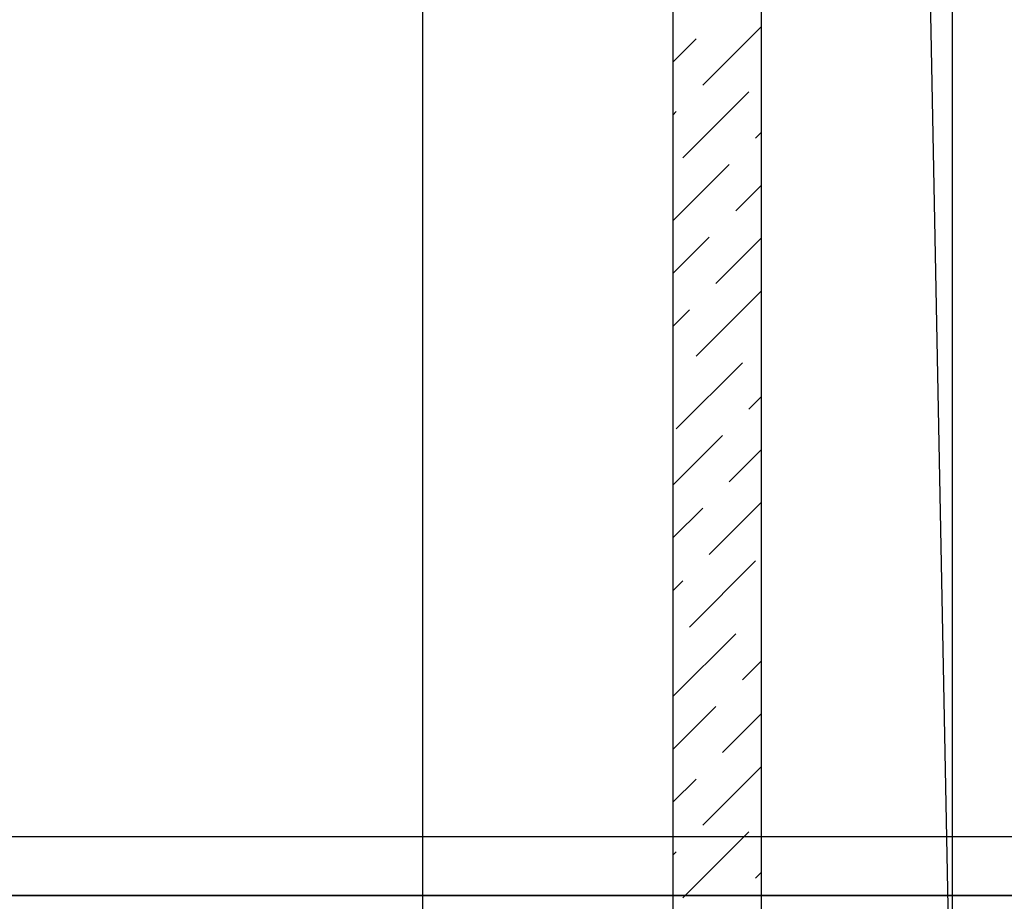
# Model space of a CAD drawing. Header units: millimetres. Extents: x 373037 to 682063, y 76092 to 274210.
# Tile 87 of 256: x 661434 to 662271, y 250027 to 250776. Entities that reach past the tile are written whole.
import ezdxf

# ---------------------------------------------------------------- set-up
doc = ezdxf.new("R2010")
doc.units = ezdxf.units.MM
doc.header["$LTSCALE"] = 100
for name, pattern in [('CK_ČERCHOVANÁ 50', [6, 3, -1.5, 0, -1.5]), ('ČERCHOVANÁ', [25.4, 12.7, -6.35, 0, -6.35]), ('ČÁRKOVANÁ01-01', [2, 1, -1])]:
    doc.linetypes.add(name, pattern=pattern)
doc.layers.add('PUDORYS', color=253, linetype='CONTINUOUS')

msp = doc.modelspace()

# ---------------------------------------------------------------- linework, layer by layer
at = {"layer": 'PUDORYS', "color": 252, "linetype": 'ČERCHOVANÁ', "ltscale": 15, "true_color": 0x939598}
msp.add_line((662026.64, 274209.56), (662026.64, 249134.92), dxfattribs=at)
at = {"layer": 'PUDORYS', "color": 252, "linetype": 'ČÁRKOVANÁ01-01', "ltscale": 200, "true_color": 0x939598}
msp.add_line((662226.64, 249832.15), (661776.64, 273032.15), dxfattribs=at)
at = {"layer": 'PUDORYS', "color": 252, "linetype": 'CK_ČERCHOVANÁ 50', "ltscale": 50, "true_color": 0x939598}
for p, q in [((661776.64, 249832.15), (661776.64, 273032.15)), ((662226.64, 249832.15), (662226.64, 273032.15)), ((662226.64, 249832.15), (662226.64, 251532.15))]:
    msp.add_line(p, q, dxfattribs=at)
at = {"layer": 'PUDORYS', "color": 252, "ltscale": 20, "true_color": 0x939598}
for p, q in [((661776.64, 250032.15), (661776.64, 272832.15)), ((661989.14, 250032.15), (655476.64, 250032.15)), ((668289.14, 250032.15), (662064.14, 250032.15))]:
    msp.add_line(p, q, dxfattribs=at)
at = {"layer": 'PUDORYS', "color": 252, "true_color": 0x939598}
for p, q in [((661989.14, 251532.15), (661989.14, 249832.15)), ((662064.14, 251532.15), (662064.14, 249832.15))]:
    msp.add_line(p, q, dxfattribs=at)
at = {"layer": 'PUDORYS', "color": 252, "linetype": 'Continuous', "ltscale": 5, "true_color": 0x939598}
for p, q in [((662014.49, 250720.51), (662064.14, 250770.15)), ((661989.14, 250740.06), (662008.88, 250759.8)), ((661997.65, 250658.77), (662053.78, 250714.9)), ((661989.14, 250695.15), (661992.04, 250698.06)), ((662059.39, 250675.61), (662064.14, 250680.35)), ((661989.14, 250605.35), (662036.94, 250653.16)), ((662042.56, 250613.87), (662064.14, 250635.45)), ((661989.14, 250560.45), (662020.1, 250591.42)), ((662025.72, 250552.13), (662064.14, 250590.55)), ((662008.88, 250490.39), (662064.14, 250545.65)), ((661989.14, 250515.55), (662003.27, 250529.68)), ((661992.04, 250428.65), (662048.17, 250484.78)), ((662053.78, 250445.49), (662064.14, 250455.85)), ((661989.14, 250380.85), (662031.33, 250423.04)), ((662036.94, 250383.75), (662064.14, 250410.94)), ((662020.1, 250322.01), (662064.14, 250366.04)), ((661989.14, 250335.94), (662014.49, 250361.3)), ((662003.27, 250260.27), (662059.39, 250316.4)), ((661989.14, 250291.04), (661997.65, 250299.56)), ((661989.14, 250201.24), (662042.56, 250254.66)), ((662048.17, 250215.37), (662064.14, 250231.34)), ((661989.14, 250156.34), (662025.72, 250192.92)), ((662031.33, 250153.63), (662064.14, 250186.44)), ((662014.49, 250091.89), (662064.14, 250141.54)), ((661989.14, 250111.44), (662008.88, 250131.18)), ((661997.65, 250030.15), (662053.78, 250086.28)), ((661989.14, 250066.54), (661992.04, 250069.44)), ((662059.39, 250046.99), (662064.14, 250051.73))]:
    msp.add_line(p, q, dxfattribs=at)
at = {"layer": 'PUDORYS', "color": 252, "ltscale": 5, "true_color": 0x939598}
msp.add_line((681126.64, 250082.15), (655526.64, 250082.15), dxfattribs=at)
msp.add_lwpolyline([(655476.64, 250032.15), (681176.64, 250032.15), (681176.64, 272832.15), (655476.64, 272832.15)], close=True, dxfattribs=at)
at = {"layer": 'PUDORYS', "color": 252, "true_color": 0x939598}
msp.add_lwpolyline([(681176.64, 250032.15), (655476.64, 250032.15), (655476.64, 272832.15), (681176.64, 272832.15)], close=True, dxfattribs=at)

doc.saveas('drawing.dxf')
